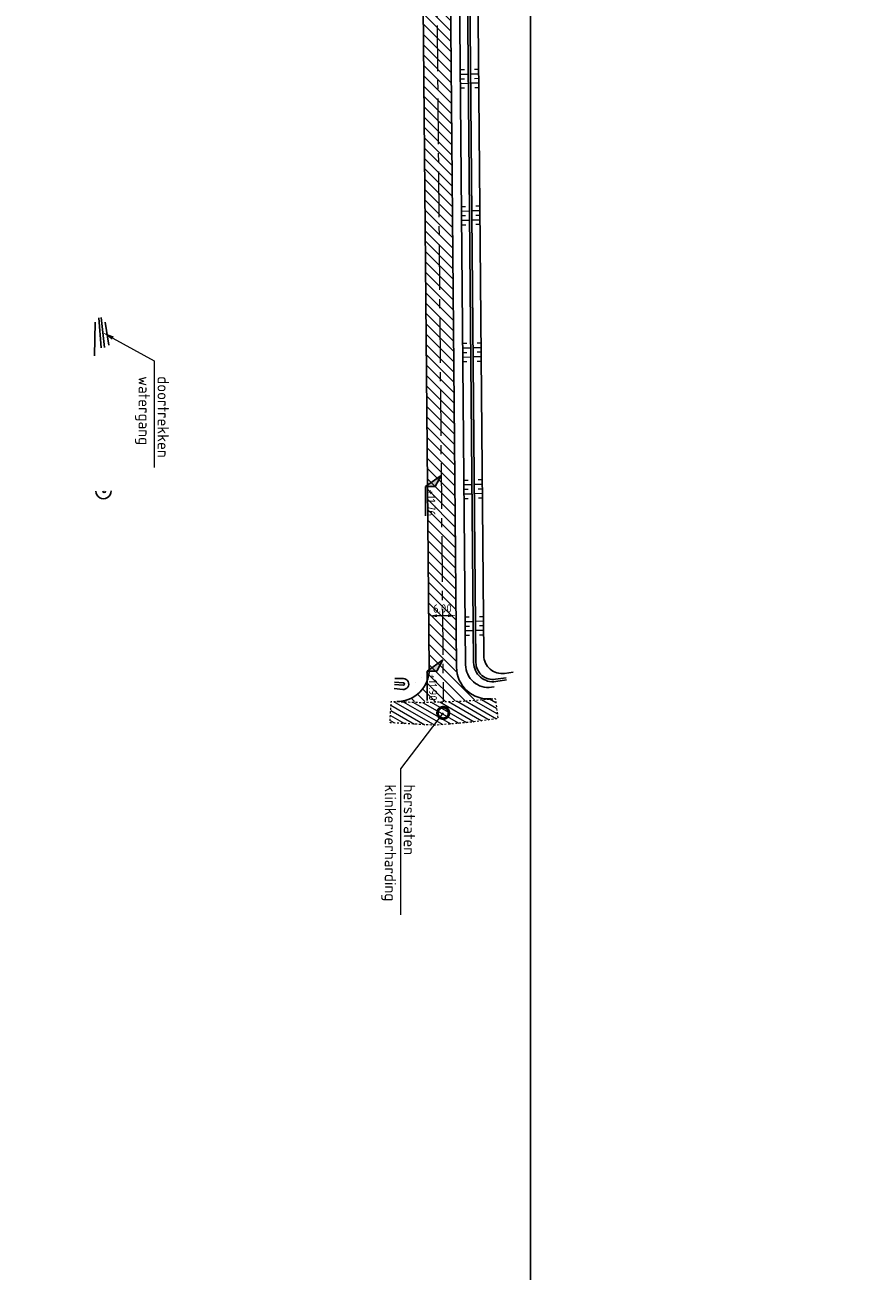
# Model space of a CAD drawing. Header units: metres. Extents: x 232559 to 234458, y 552925 to 554400.
# Tile 44 of 45: x 233426 to 233611, y 553854 to 554127. Entities that reach past the tile are written whole.
import ezdxf
from ezdxf import colors
from ezdxf.entities.mleader import LeaderData, LeaderLine
from ezdxf.enums import TextEntityAlignment as Align
from ezdxf.math import Vec2, Vec3

# ---------------------------------------------------------------- set-up
doc = ezdxf.new("R2010")
doc.units = ezdxf.units.M
doc.linetypes.add('AM-AS', pattern=[16, 10, -2, 2, -2])
doc.linetypes.add('XX-HIDDEN', pattern=[4, 2, -2])
doc.layers.get('Defpoints').update_dxf_attribs({"color": 241})
for name, color, linetype, lineweight in [('N-WE-AM-AS_WEG-G', 7, 'AM-AS', 13), ('N-WE-GW-WATERGANG_BODEM-G', 144, 'Continuous', 25), ('N-WE-VH-AANPIJLING-G', 7, 'Continuous', 18), ('N-WE-VH-KANTVERHARDING-G', 7, 'Continuous', 25), ('N-WE-VH-M', 7, 'Continuous', 18), ('N-WE-VH-MATERIAALGRENS-G', 7, 'XX-HIDDEN', 18), ('N-WE-VH-VERHARDING_BETONSTRAATSTEEN_HERSTRATEN-A', 251, 'Continuous', 18), ('X-XX-AL-HOOGTELABEL-S', 7, 'Continuous', 25)]:
    doc.layers.add(name, color=color, linetype=linetype, lineweight=lineweight)
for name, color, linetype, lineweight, true_color in [('N-WE-GW-GRONDWERK-S', 7, 'Continuous', 18, 0x004c00), ('N-WE-GW-TALUDARCERING_KORT-G', 7, 'Continuous', 18, 0x004c00), ('N-WE-GW-TALUDARCERING_LANG-G', 7, 'Continuous', 13, 0x004c00), ('N-WE-GW-WATERGANG_INSTEEK-G', 7, 'Continuous', 25, 0x004c00), ('N-WE-VH-VERHARDING_ASFALT_A', 7, 'Continuous', 5, 0xacacac)]:
    doc.layers.add(name, color=color, linetype=linetype, lineweight=lineweight, true_color=true_color)
doc.styles.add('NLCS-ISO', font='NLCS-ISO.ttf')
doc.styles.add('NLCS-ISO-ANNOTATIEF-T18', font='NLCS-ISO.ttf', dxfattribs={"height": 1.8})
doc.styles.add('NLCS-ISO-ANNOTATIEF-T25', font='NLCS-ISO.ttf', dxfattribs={"height": 2.5})
doc.dimstyles.new('NLCS-ANNOTATIEF-T18-PIJL_A_L2_H2', dxfattribs={"dimtxt": 1.8, "dimasz": 1.8, "dimexe": 2, "dimexo": 2, "dimgap": 0.7, "dimtad": 1, "dimzin": 0, "dimdsep": 46, "dimtxsty": 'NLCS-ISO-ANNOTATIEF-T18', "dimcen": 0, "dimdle": 2, "dimse1": 1, "dimse2": 1, "dimclrd": 256, "dimclre": 251, "dimazin": 0, "dimtfac": 1, "dimtofl": 0, "dimtmove": 0, "dimatfit": 3, "dimfxl": 2, "dimtfillclr": 256, "dimtolj": 1, "dimtzin": 0, "dimlwd": 9, "dimlwe": 9, "dimarcsym": 0})
doc.dimstyles.new('NLCS-ANNOTATIEF-T18-PIJL_L2_H2_A', dxfattribs={"dimtxt": 1.8, "dimasz": 1.8, "dimexe": 1.2, "dimexo": 1.2, "dimgap": 0.7, "dimtad": 1, "dimzin": 0, "dimdsep": 46, "dimtxsty": 'NLCS-ISO-ANNOTATIEF-T18', "dimcen": 0, "dimdle": 2, "dimclrd": 7, "dimclre": 251, "dimclrt": 7, "dimazin": 0, "dimtfac": 1, "dimtofl": 0, "dimtmove": 0, "dimatfit": 3, "dimfxl": 2, "dimtfillclr": 256, "dimtolj": 1, "dimtzin": 0, "dimlwd": 9, "dimlwe": 9, "dimarcsym": 0})

# ---------------------------------------------------------------- blocks, each defined once
blk = doc.blocks.new('*D112')
at = {"layer": 'Defpoints', "color": 0, "transparency": 16777216}
for p in [(233296.17, 554115.32), (233796.02, 554102.9)]:
    blk.add_point(p, dxfattribs=at)
at = {"layer": 'N-WE-VH-M', "color": 7, "lineweight": 9, "transparency": 16777216}
blk.add_line((233309.09, 554115), (233297.97, 554115.28), dxfattribs=at)
at = {"layer": 'N-WE-VH-M', "color": 7, "transparency": 16777216}
blk.add_solid([(233297.98, 554115.58), (233297.96, 554114.98), (233296.17, 554115.32)], dxfattribs=at)
at = {"layer": 'N-WE-VH-M', "color": 7, "transparency": 16777216, "insert": (233304.47, 554116.72), "char_height": 1.8, "attachment_point": 5, "rotation": 358.5758, "style": 'NLCS-ISO-ANNOTATIEF-T18'}
blk.add_mtext('\\A1;R500.00', dxfattribs=at)
blk = doc.blocks.new('_DotSmall')
at = {"color": 0, "linetype": 'ByBlock', "const_width": 0.5}
blk.add_lwpolyline([(-0.0625, 0, 1), (0.0625, 0, 1)], format="xyb", close=True, dxfattribs=at)
blk = doc.blocks.new('N-SAL-HOOGTELABEL_03-SO')
for p, q in [((0, 0), (-2.46, -1.31)), ((-2.46, -3.44), (0, 0)), ((-2.46, -1.31), (-2.46, -3.44)), ((-8.87, -3.44), (-2.46, -3.44))]:
    blk.add_line(p, q)
blk.add_solid([(-2.46, -1.31), (0, 0), (-2.46, -3.44)])
at = {"style": 'NLCS-ISO'}
blk.add_attdef('...', text='', height=1.8, dxfattribs=at).set_placement((-6.01, -2.16), align=Align.MIDDLE)
blk = doc.blocks.new('S04')
at = {"layer": 'N-WE-GW-TALUDARCERING_KORT-G'}
for p, q in [((0, 0.502), (0.502, 0.502)), ((0, 0), (0.502, 0)), ((0, -0.502), (0.502, -0.502))]:
    blk.add_line(p, q, dxfattribs=at)
at = {"layer": 'N-WE-GW-TALUDARCERING_LANG-G'}
for p, q in [((0, 0.251), (1.004, 0.251)), ((0, -0.251), (1.004, -0.251))]:
    blk.add_line(p, q, dxfattribs=at)
blk = doc.blocks.new('*D80')
at = {"layer": 'Defpoints', "color": 0, "transparency": 16777216}
for p in [(233514.06, 553997.69), (233514.07, 553996.5), (233520.07, 553996.55)]:
    blk.add_point(p, dxfattribs=at)
at = {"layer": 'N-WE-VH-M', "lineweight": 9, "transparency": 16777216}
blk.add_line((233518.26, 553997.73), (233515.86, 553997.71), dxfattribs=at)
at = {"layer": 'N-WE-VH-M', "transparency": 16777216}
for points in [[(233515.86, 553998.01), (233515.86, 553997.41), (233514.06, 553997.69)], [(233518.26, 553998.03), (233518.26, 553997.43), (233520.06, 553997.74)]]:
    blk.add_solid(points, dxfattribs=at)
at = {"layer": 'N-WE-VH-M', "color": 0, "transparency": 16777216, "insert": (233517.05, 553999.32), "char_height": 1.8, "attachment_point": 5, "rotation": 0.5121, "style": 'NLCS-ISO-ANNOTATIEF-T18'}
blk.add_mtext('\\A1;6.00', dxfattribs=at)

msp = doc.modelspace()

# ---------------------------------------------------------------- hatches: boundary and pattern name
at = {"layer": 'N-WE-VH-VERHARDING_ASFALT_A'}
h = msp.add_hatch(dxfattribs=at)
h.set_pattern_fill('ANSI31', color=256, scale=0.5, angle=90)
edge = h.paths.add_edge_path()
edge.add_line((233520.162, 553986.413), (233518.101, 554217.002))
edge.add_line((233518.101, 554217.002), (233512.144, 554212.196))
edge.add_line((233512.144, 554212.196), (233514.165, 553985.991))
edge.add_arc((233507.166, 553985.928), 7, -90.92922, 0.51207, ccw=False)
edge.add_line((233507.052, 553978.929), (233517.229, 553978.878))
edge.add_line((233517.229, 553978.878), (233527.732, 553979.499))
edge.add_arc((233527.161, 553986.476), 7, 180.51207, 274.6778, ccw=False)
at = {"layer": 'N-WE-VH-VERHARDING_BETONSTRAATSTEEN_HERSTRATEN-A'}
h = msp.add_hatch(dxfattribs=at)
h.set_pattern_fill('AVH-HERSTRATEN', color=256, angle=90, pattern_type=2)
h.set_pattern_definition([(150, (0, 0), (-0.5, -0.8660254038), [])])
h.paths.add_polyline_path([(233522.115, 553979.039), (233528.65, 553979.574), (233529.245, 553975.182), (233523.268, 553974.373), (233515.464, 553973.701), (233505.577, 553974.261), (233505.841, 553978.949), (233512.425, 553978.719)])

# ---------------------------------------------------------------- linework, layer by layer
at = {"layer": 'Defpoints'}
msp.add_lwpolyline([(232867.833, 552964.495), (232867.833, 554400.495), (233536.333, 554400.495), (233536.333, 552964.495)], close=True, dxfattribs=at)
at = {"layer": 'N-WE-AM-AS_WEG-G', "flags": 128}
msp.add_lwpolyline([(233431.437, 554238.229), (233508.898, 554220.747, -0.3480906), (233515.136, 554213.015), (233517.229, 553978.859)], format="xyb", dxfattribs=at)
at = {"layer": 'N-WE-GW-WATERGANG_BODEM-G', "flags": 128}
for points in [[(233522.966, 554226.566, 0.4747982), (233521.774, 554225.576), (233523.903, 553987.458, 0.4553062), (233528.776, 553983.292), (233531.135, 553983.642)], [(233523.483, 554225.954, 0.4782156), (233522.28, 554224.966), (233524.402, 553987.463, 0.4553062), (233528.702, 553983.787), (233531.062, 553984.137)]]:
    msp.add_lwpolyline(points, format="xyb", dxfattribs=at)
at = {"layer": 'N-WE-GW-WATERGANG_BODEM-G'}
for points in [[(233441.732, 554063.072), (233442.258, 554056.463)], [(233442.996, 554056.521), (233442.296, 554063.094)]]:
    msp.add_lwpolyline(points, dxfattribs=at)
msp.add_lwpolyline([(233442.621, 554025.059, 1), (233443.241, 554025.069)], format="xyb", dxfattribs=at)
at = {"layer": 'N-WE-GW-WATERGANG_BODEM-G', "ltscale": 0.2, "flags": 128}
msp.add_lwpolyline([(233506.581, 553983.122), (233508.505, 553983.002, -1), (233508.474, 553982.503), (233506.549, 553982.622)], format="xyb", dxfattribs=at)
at = {"layer": 'N-WE-GW-WATERGANG_INSTEEK-G', "flags": 128}
for points in [[(233522.309, 554228.082, 0.4601737), (233520.02, 554226.086), (233522.157, 553986.948, 0.4508027), (233527.816, 553982.036), (233528.4, 553982.114)], [(233526.637, 554187.91, 0.4553363), (233524.379, 554185.909), (233526.139, 553988.993, 0.4523906), (233530.687, 553985.067), (233532.571, 553985.328)]]:
    msp.add_lwpolyline(points, format="xyb", dxfattribs=at)
at = {"layer": 'N-WE-GW-WATERGANG_INSTEEK-G'}
for points in [[(233440.82, 554054.708), (233440.97, 554062.056)], [(233443.167, 554062.109), (233443.935, 554057.06)]]:
    msp.add_lwpolyline(points, dxfattribs=at)
msp.add_lwpolyline([(233441.115, 554025.033, 1.0070551), (233444.44, 554025.089)], format="xyb", dxfattribs=at)
at = {"layer": 'N-WE-GW-WATERGANG_INSTEEK-G', "ltscale": 0.2, "flags": 128}
msp.add_lwpolyline([(233506.628, 553983.99), (233508.516, 553983.948, -1.0461604), (233508.355, 553981.564), (233506.503, 553981.773)], format="xyb", dxfattribs=at)
at = {"layer": 'N-WE-VH-KANTVERHARDING-G', "flags": 128}
for points in [[(233460.053, 554234.846), (233513.422, 554222.801, -0.3480906), (233518.101, 554217.002), (233520.162, 553986.413, 0.4356725), (233527.732, 553979.499)], [(233458.732, 554228.993), (233507.465, 554217.995, -0.3480906), (233512.144, 554212.196), (233514.165, 553985.991, -0.4216007), (233507.052, 553978.929)]]:
    msp.add_lwpolyline(points, format="xyb", dxfattribs=at)
at = {"layer": 'N-WE-VH-MATERIAALGRENS-G', "ltscale": 0.2, "flags": 128}
msp.add_lwpolyline([(233522.115, 553979.039), (233528.65, 553979.574), (233529.245, 553975.182), (233523.268, 553974.373), (233515.464, 553973.701), (233505.577, 553974.261), (233505.841, 553978.949), (233512.425, 553978.719)], close=True, dxfattribs=at)

# ---------------------------------------------------------------- block references
at = {"layer": 'N-WE-GW-GRONDWERK-S', "yscale": 4}
for p, xscale, rotation in [((233521.009, 554115.454), 1.75, 0.4792309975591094), ((233525.007, 554115.487), -1.75, 0.4792309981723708), ((233521.277, 554085.455), 1.75, 0.4792309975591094), ((233525.275, 554085.488), -1.75, 0.4792309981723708), ((233521.545, 554055.456), 1.75, 0.4792309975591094), ((233525.543, 554055.49), -1.75, 0.4792309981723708), ((233521.815, 554025.457), 1.75, 0.4792309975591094), ((233525.813, 554025.491), -1.75, 0.4792309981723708), ((233522.084, 553995.459), 1.75, 0.4792309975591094), ((233526.082, 553995.492), -1.75, 0.4792309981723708)]:
    msp.add_blockref('S04', p, dxfattribs=dict(at, xscale=xscale, rotation=rotation))
at = {"layer": 'X-XX-AL-HOOGTELABEL-S'}
ref = msp.add_blockref('N-SAL-HOOGTELABEL_03-SO', (233516.785, 554028.5), dxfattribs=dict(at, xscale=-1, rotation=270))
ref.add_attrib('...', '+11.76', dxfattribs={"layer": '0', "height": 1.8, "rotation": 270, "style": 'NLCS-ISO'}).set_placement((233514.624, 554022.486), align=Align.MIDDLE)
ref = msp.add_blockref('N-SAL-HOOGTELABEL_03-SO', (233517.147, 553988.025), dxfattribs=dict(at, xscale=-1, rotation=270))
ref.add_attrib('...', '+11.90', dxfattribs={"layer": '0', "height": 1.8, "rotation": 270, "style": 'NLCS-ISO'}).set_placement((233514.986, 553982.011), align=Align.MIDDLE)

# ---------------------------------------------------------------- dimensions: what is measured, and where the dimension line sits
at = {"layer": 'N-WE-VH-M'}
dim = msp.add_radius_dim(center=(233796.015, 554102.897), mpoint=(233296.17, 554115.323), dimstyle='NLCS-ANNOTATIEF-T18-PIJL_L2_H2_A', dxfattribs=at)
dim.commit()
dim.dimension.update_dxf_attribs({"geometry": '*D112', "text_midpoint": (233304.427, 554115.118), "dimtype": 164})
dim = msp.add_aligned_dim(p1=(233520.071, 553996.555), p2=(233514.071, 553996.501), distance=-1.19, dimstyle='NLCS-ANNOTATIEF-T18-PIJL_A_L2_H2', dxfattribs=at)
dim.commit()
dim.dimension.update_dxf_attribs({"geometry": '*D80', "text_midpoint": (233517.046, 553999.318)})

# ---------------------------------------------------------------- leaders
at = {"layer": 'N-WE-VH-AANPIJLING-G'}
ml = msp.add_multileader_mtext('Standard', dxfattribs=at)
ml.set_content('doortrekken\\Pwatergang', color=256, style='NLCS-ISO-ANNOTATIEF-T25')
ml.set_leader_properties(color=256, linetype='ByLayer', lineweight=-1)
ml.build(insert=Vec2(0, 0))
ml.multileader.update_dxf_attribs({"text_left_attachment_type": 6, "text_right_attachment_type": 6, "dogleg_length": 2.5, "arrow_head_size": 2.5})
ctx = ml.context
ctx.base_point, ctx.char_height, ctx.arrow_head_size, ctx.landing_gap_size, ctx.plane_origin, ctx.plane_x_axis, ctx.plane_y_axis = Vec3(233453.875, 554051.125), 2.5, 2.5, 0.9, Vec3(233500.278, 553960.892), Vec3(0, -1), Vec3(1, 0)
ctx.left_attachment, ctx.right_attachment = 6, 6
notes = []
notes.append((ctx, [(1, (1, 1, 0), (233453.875, 554053.625), (0, -1), 2.5, [(0, [(233442.646, 554059.807)], 0, [])])]))
ctx.mtext.insert, ctx.mtext.text_direction, ctx.mtext.rotation, ctx.mtext.flow_direction = Vec3(233457.125, 554050.225), Vec3(0, -1), 4.712389, 5
ml = msp.add_multileader_mtext('Standard', dxfattribs=at)
ml.set_content('herstraten\\Pklinkerverharding', color=256, style='NLCS-ISO-ANNOTATIEF-T25')
ml.set_leader_properties(color=256, linetype='ByLayer', lineweight=-1)
ml.set_arrow_properties(name='DOTSMALL')
ml.build(insert=Vec2(0, 0))
ml.multileader.update_dxf_attribs({"text_left_attachment_type": 6, "text_right_attachment_type": 6, "dogleg_length": 2.5, "arrow_head_size": 5})
ctx = ml.context
ctx.base_point, ctx.char_height, ctx.arrow_head_size, ctx.landing_gap_size, ctx.plane_origin, ctx.plane_x_axis, ctx.plane_y_axis = Vec3(233507.84, 553961.651), 2.5, 5, 0.9, Vec3(233554.243, 553871.418), Vec3(0, -1), Vec3(1, 0)
ctx.left_attachment, ctx.right_attachment = 6, 6
notes.append((ctx, [(1, (1, 1, 0), (233507.84, 553964.151), (0, -1), 2.5, [(0, [(233517.237, 553976.415)], 0, [])])]))
ctx.mtext.insert, ctx.mtext.text_direction, ctx.mtext.rotation, ctx.mtext.flow_direction = Vec3(233511.09, 553960.751), Vec3(0, -1), 4.712389, 5
for ctx, leaders in notes:
    for number, flags, end, landing, length, lines in leaders:
        leader = LeaderData()
        leader.index, (leader.has_last_leader_line, leader.has_dogleg_vector, leader.attachment_direction) = number, flags
        leader.last_leader_point, leader.dogleg_vector, leader.dogleg_length = Vec3(end), Vec3(landing), length
        for number, points, colour, breaks in lines:
            line = LeaderLine()
            line.index, line.vertices, line.color, line.breaks = number, Vec3.list(points), colors.encode_raw_color(colour), breaks
            leader.lines.append(line)
        ctx.leaders.append(leader)

doc.saveas('drawing.dxf')
